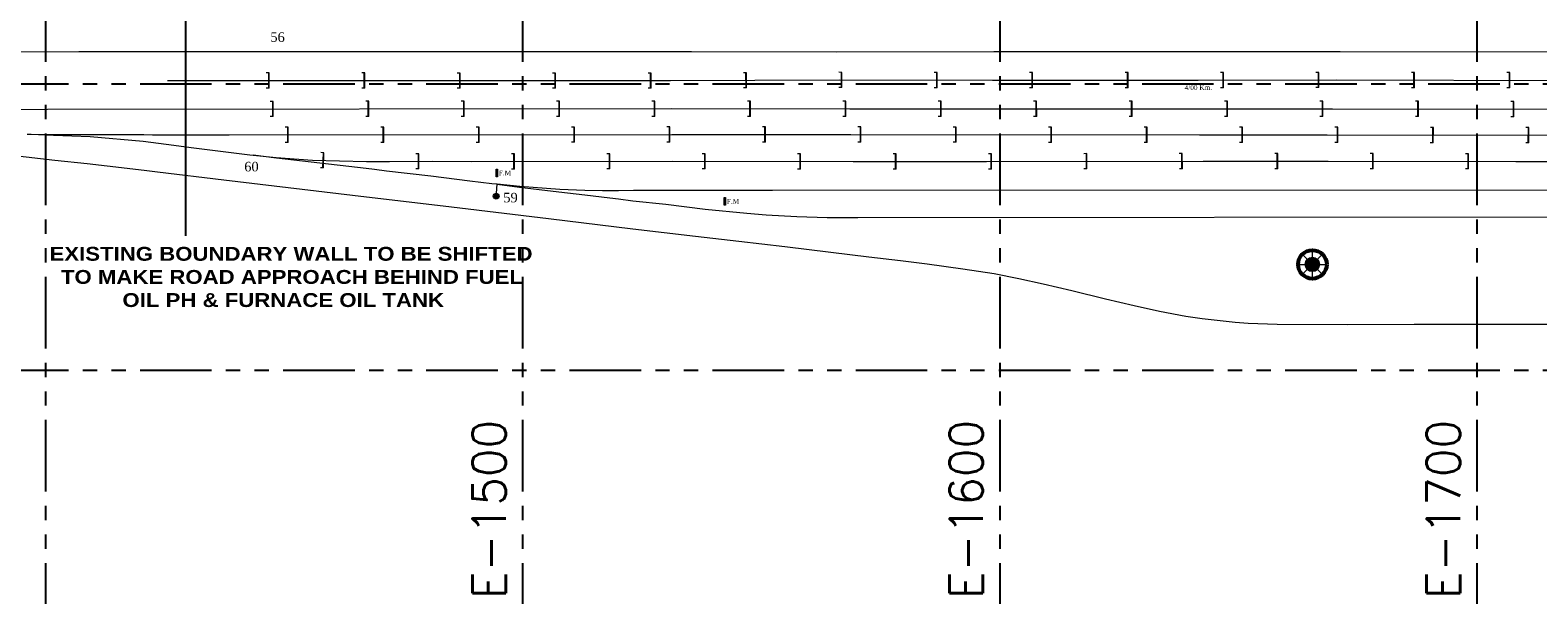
# Model space of a CAD drawing. Header units: inches. Extents: x -4968858 to -265257, y -220693 to 1871410.
# Tile 4 of 256: x -1909649 to -1593649, y 635871 to 756058. Entities that reach past the tile are written whole.
import ezdxf
from ezdxf.enums import TextEntityAlignment as Align
from ezdxf.lldxf.tags import DXFTag

# ---------------------------------------------------------------- set-up
doc = ezdxf.new("R2010")
doc.units = ezdxf.units.IN
doc.header["$MEASUREMENT"] = 0
doc.linetypes.add('PHANTOM', pattern=[2.5, 1.25, -0.25, 0.25, -0.25, 0.25, -0.25])
for name, color, linetype in [('AREA BOUNDARY', 170, 'Continuous'), ('grid-20m', 53, 'Continuous'), ('text', 7, 'Continuous')]:
    doc.layers.add(name, color=color, linetype=linetype)
for name, color, linetype, lineweight in [('Existing Track', 7, 'Continuous', 9), ('points no.', 152, 'Continuous', 0), ('proposed lighting arrangement', 1, 'Continuous', 0), ('proposed work', 1, 'Continuous', 18), ('TRC', 7, 'Continuous', 9)]:
    doc.layers.add(name, color=color, linetype=linetype, lineweight=lineweight)
doc.styles.add('1MM', font='times.ttf')
doc.styles.add('ROMAND', font='romans.shx', dxfattribs={"height": 250})
doc.styles.add('ROMANS', font='romans.shx', dxfattribs={"width": 0.8})
doc.styles.add('RS', font='romans.shx')
doc.styles.get("Standard").update_dxf_attribs({"font": 'romans.shx', "height": 1000})
tags = doc.linetypes.add('C2', pattern=[15, 10, -2, 1, -2]).pattern_tags.tags
tags[10:11] = [DXFTag(74, 4), DXFTag(75, 0), DXFTag(340, '0'), DXFTag(46, 1.0), DXFTag(50, 0.0), DXFTag(44, 0.0), DXFTag(45, 0.0)]
tags[8:9] = [DXFTag(74, 4), DXFTag(75, 0), DXFTag(340, '0'), DXFTag(46, 1.0), DXFTag(50, 0.0), DXFTag(44, 0.0), DXFTag(45, 0.0)]
tags[6:7] = [DXFTag(74, 4), DXFTag(75, 0), DXFTag(340, '0'), DXFTag(46, 1.0), DXFTag(50, 0.0), DXFTag(44, 0.0), DXFTag(45, 0.0)]
tags[4:5] = [DXFTag(74, 4), DXFTag(75, 0), DXFTag(340, '0'), DXFTag(46, 1.0), DXFTag(50, 0.0), DXFTag(44, 0.0), DXFTag(45, 0.0)]
doc.dimstyles.get("Standard").update_dxf_attribs({"dimtxt": 0.18, "dimasz": 0.18, "dimexe": 0.18, "dimexo": 0.0625, "dimgap": 0.09, "dimtad": 0, "dimtih": 1, "dimtoh": 1, "dimdec": 4, "dimzin": 0, "dimdsep": 46, "dimtxsty": 'Standard', "dimcen": 0.09, "dimadec": 0, "dimazin": 0, "dimtfac": 1, "dimtdec": 4, "dimtofl": 0, "dimtmove": 0, "dimatfit": 3, "dimfxl": 0, "dimtolj": 1, "dimtzin": 0, "dimarcsym": 0})

# ---------------------------------------------------------------- blocks, each defined once
blk = doc.blocks.new('A$C00314DE3')
at = {"layer": 'proposed lighting arrangement', "ltscale": 4}
h = blk.add_hatch(color=8, dxfattribs=at)
edge = h.paths.add_edge_path()
edge.add_arc((1665.54, -237.86), 1.5, 0, 360)
at = {"layer": 'Existing Track', "color": 8}
for p, q in [((1392.94, -214.97, 91.72), (1401.96, -215.99, 91.72)), ((1401.96, -215.99, 91.72), (1408.76, -216.71, 91.72)), ((1408.76, -216.71, 91.72), (1412.92, -217.22, 91.72)), ((1412.92, -217.22, 91.72), (1420.69, -218.15, 91.72)), ((1448.41, -215.58, 93.88), (1443.54, -214.98, 93.88)), ((1455.66, -216.43, 93.88), (1448.41, -215.58, 93.88)), ((1467.2, -217.74, 93.88), (1455.66, -216.43, 93.88)), ((1468.97, -217.99, 93.88), (1467.2, -217.74, 93.88)), ((1471.47, -218.34, 93.88), (1468.97, -217.99, 93.88)), ((1420.69, -218.15, 91.72), (1423.51, -218.47, 91.72)), ((1423.51, -218.47, 91.72), (1437.4, -220.17, 91.72)), ((1437.4, -220.17, 91.72), (1464.33, -223.34, 91.72)), ((1480.75, -219.35, 93.88), (1471.47, -218.34, 93.88)), ((1488.95, -220.39, 93.88), (1480.75, -219.35, 93.88)), ((1493.54, -220.97, 93.88), (1488.95, -220.39, 93.88)), ((1494.71, -221.08, 93.88), (1493.54, -220.97, 93.88)), ((1499.4, -221.53, 93.88), (1494.71, -221.08, 93.88)), ((1494.71, -221.08, 93.88), (1499.38, -221.67, 93.88)), ((1464.33, -223.34, 91.72), (1485.08, -225.81, 91.72)), ((1499.38, -221.67, 93.88), (1507.61, -222.64, 93.88)), ((1507.79, -222.19, 93.88), (1499.4, -221.53, 93.88)), ((1507.61, -222.64, 93.88), (1513.07, -223.29, 93.88)), ((1513.05, -222.4, 93.88), (1507.79, -222.19, 93.88)), ((1516.72, -222.48, 93.88), (1513.05, -222.4, 93.88)), ((1513.07, -223.29, 93.88), (1518.26, -223.91, 93.88)), ((1520.13, -222.44, 93.88), (1516.72, -222.48, 93.88)), ((1518.26, -223.91, 93.88), (1520.1, -224.13, 93.88)), ((1520.1, -224.13, 93.88), (1523.14, -224.53, 93.88)), ((1523.22, -222.4, 93.88), (1520.13, -222.44, 93.88)), ((1530.24, -222.4, 93.88), (1523.22, -222.4, 93.88)), ((1538.38, -222.4, 93.88), (1530.24, -222.4, 93.88)), ((1552.41, -222.4, 93.88), (1538.38, -222.4, 93.88)), ((1867.02, -222.29, 93.88), (1552.41, -222.4, 93.88)), ((1485.08, -225.81, 91.72), (1505.42, -228.24, 91.72)), ((1523.14, -224.53, 93.88), (1530.01, -225.27, 93.88)), ((1530.01, -225.27, 93.88), (1538.24, -226.29, 93.88)), ((1538.24, -226.29, 93.88), (1546.98, -227.15, 93.88)), ((1546.98, -227.15, 93.88), (1551.09, -227.44, 93.88)), ((1551.09, -227.44, 93.88), (1557.49, -227.81, 93.88)), ((1505.42, -228.24, 91.72), (1523.1, -230.38, 91.72)), ((1523.1, -230.38, 91.72), (1536.23, -231.95, 91.72)), ((1557.49, -227.81, 93.88), (1563.87, -228.01, 93.88)), ((1563.87, -228.01, 93.88), (1570.28, -228.04, 93.88)), ((1570.28, -228.04, 93.88), (1791.36, -227.85, 93.88)), ((1536.23, -231.95, 91.72), (1545.31, -233, 91.72)), ((1545.31, -233, 91.72), (1554.97, -234.14, 91.72)), ((1554.97, -234.14, 91.72), (1564.6, -235.32, 91.72)), ((1564.6, -235.32, 91.72), (1572.57, -236.28, 91.72)), ((1572.57, -236.28, 91.72), (1579.22, -237.06, 91.72)), ((1579.22, -237.06, 91.72), (1584.81, -237.71, 91.72)), ((1584.81, -237.71, 91.72), (1592.3, -238.76, 91.72)), ((1592.3, -238.76, 91.72), (1598.86, -239.8, 91.72)), ((1598.86, -239.8, 91.72), (1604, -240.8, 91.72)), ((1604, -240.8, 91.72), (1609.1, -241.93, 91.72)), ((1609.1, -241.93, 91.72), (1615.15, -243.32, 91.72)), ((1615.15, -243.32, 91.72), (1622.2, -245.1, 91.72)), ((1622.2, -245.1, 91.72), (1628.17, -246.5, 91.72)), ((1628.17, -246.5, 91.72), (1633.52, -247.65, 91.72)), ((1633.52, -247.65, 91.72), (1639.02, -248.68, 91.72)), ((1639.02, -248.68, 91.72), (1642.44, -249.2, 91.72)), ((1642.44, -249.2, 91.72), (1649.33, -249.98, 91.72)), ((1649.33, -249.98, 91.72), (1652.08, -250.15, 91.72)), ((1652.08, -250.15, 91.72), (1658.17, -250.4, 91.72)), ((1658.17, -250.4, 91.72), (1672.9, -250.42, 91.72)), ((1672.9, -250.42, 91.72), (1686.88, -250.39, 91.72)), ((1686.88, -250.39, 91.72), (1701.25, -250.37, 91.72)), ((1701.25, -250.37, 91.72), (1715.81, -250.36, 91.72))]:
    blk.add_line(p, q, dxfattribs=at)
at = {"layer": 'points no.', "color": 8}
for p, q in [((1494.44, -219.48), (1494.44, -217.89)), ((1494.44, -217.89), (1494.73, -217.89)), ((1494.44, -219.48), (1494.44, -217.89)), ((1494.44, -217.89), (1494.73, -217.89)), ((1494.44, -219.48), (1494.44, -217.89)), ((1494.44, -217.89), (1494.73, -217.89)), ((1494.73, -217.89), (1494.73, -219.48)), ((1494.73, -217.89), (1494.73, -219.48)), ((1494.73, -217.89), (1494.73, -219.48)), ((1494.73, -219.48), (1494.44, -219.48)), ((1494.73, -219.48), (1494.44, -219.48)), ((1494.73, -219.48), (1494.44, -219.48)), ((1494.53, -222.97, 93.17), (1494.71, -221.08, 93.17)), ((1494.53, -222.97, 93.17), (1494.71, -221.08, 93.17)), ((1542.24, -225.43, 93.26), (1542.24, -223.84, 93.26)), ((1542.24, -223.84, 93.26), (1542.53, -223.84, 93.26)), ((1542.24, -225.43, 93.26), (1542.24, -223.84, 93.26)), ((1542.24, -223.84, 93.26), (1542.53, -223.84, 93.26)), ((1542.53, -223.84, 93.26), (1542.53, -225.43, 93.26)), ((1542.53, -223.84, 93.26), (1542.53, -225.43, 93.26)), ((1542.53, -225.43, 93.26), (1542.24, -225.43, 93.26)), ((1542.53, -225.43, 93.26), (1542.24, -225.43, 93.26))]:
    blk.add_line(p, q, dxfattribs=at)
blk.add_circle((1494.47, -223.57, 93.17), 0.605, dxfattribs=at)
blk.add_circle((1494.47, -223.57, 93.17), 0.605, dxfattribs=at)
at = {"layer": 'points no.', "color": 8, "linetype": 'Continuous'}
for points in [[(1494.59, -218.68), (1494.44, -217.89), (1494.44, -219.48)], [(1494.59, -218.68), (1494.73, -217.89), (1494.44, -217.89)], [(1494.59, -218.68), (1494.44, -217.89), (1494.44, -219.48)], [(1494.59, -218.68), (1494.73, -217.89), (1494.44, -217.89)], [(1494.59, -218.68), (1494.44, -217.89), (1494.44, -219.48)], [(1494.59, -218.68), (1494.73, -217.89), (1494.44, -217.89)], [(1494.59, -218.68), (1494.73, -219.48), (1494.73, -217.89)], [(1494.59, -218.68), (1494.73, -219.48), (1494.73, -217.89)], [(1494.59, -218.68), (1494.73, -219.48), (1494.73, -217.89)], [(1494.59, -218.68), (1494.44, -219.48), (1494.73, -219.48)], [(1494.59, -218.68), (1494.44, -219.48), (1494.73, -219.48)], [(1494.59, -218.68), (1494.44, -219.48), (1494.73, -219.48)], [(1493.87, -223.51, 93.17), (1493.9, -223.75, 93.17), (1493.94, -223.28, 93.17)], [(1493.87, -223.51, 93.17), (1493.9, -223.75, 93.17), (1493.94, -223.28, 93.17)], [(1494.01, -223.95, 93.17), (1493.94, -223.28, 93.17), (1493.9, -223.75, 93.17)], [(1494.01, -223.95, 93.17), (1493.94, -223.28, 93.17), (1493.9, -223.75, 93.17)], [(1493.94, -223.28, 93.17), (1494.01, -223.95, 93.17), (1494.09, -223.1, 93.17)], [(1493.94, -223.28, 93.17), (1494.01, -223.95, 93.17), (1494.09, -223.1, 93.17)], [(1494.19, -224.1, 93.17), (1494.09, -223.1, 93.17), (1494.01, -223.95, 93.17)], [(1494.19, -224.1, 93.17), (1494.09, -223.1, 93.17), (1494.01, -223.95, 93.17)], [(1494.09, -223.1, 93.17), (1494.19, -224.1, 93.17), (1494.3, -222.99, 93.17)], [(1494.09, -223.1, 93.17), (1494.19, -224.1, 93.17), (1494.3, -222.99, 93.17)], [(1494.42, -224.17, 93.17), (1494.3, -222.99, 93.17), (1494.19, -224.1, 93.17)], [(1494.42, -224.17, 93.17), (1494.3, -222.99, 93.17), (1494.19, -224.1, 93.17)], [(1494.3, -222.99, 93.17), (1494.42, -224.17, 93.17), (1494.53, -222.97, 93.17)], [(1494.3, -222.99, 93.17), (1494.42, -224.17, 93.17), (1494.53, -222.97, 93.17)], [(1494.65, -224.15, 93.17), (1494.53, -222.97, 93.17), (1494.42, -224.17, 93.17)], [(1494.65, -224.15, 93.17), (1494.53, -222.97, 93.17), (1494.42, -224.17, 93.17)], [(1494.53, -222.97, 93.17), (1494.65, -224.15, 93.17), (1494.76, -223.03, 93.17)], [(1494.53, -222.97, 93.17), (1494.65, -224.15, 93.17), (1494.76, -223.03, 93.17)], [(1494.86, -224.04, 93.17), (1494.76, -223.03, 93.17), (1494.65, -224.15, 93.17)], [(1494.86, -224.04, 93.17), (1494.76, -223.03, 93.17), (1494.65, -224.15, 93.17)], [(1494.76, -223.03, 93.17), (1494.86, -224.04, 93.17), (1494.94, -223.18, 93.17)], [(1494.76, -223.03, 93.17), (1494.86, -224.04, 93.17), (1494.94, -223.18, 93.17)], [(1495.01, -223.85, 93.17), (1494.94, -223.18, 93.17), (1494.86, -224.04, 93.17)], [(1495.01, -223.85, 93.17), (1494.94, -223.18, 93.17), (1494.86, -224.04, 93.17)], [(1494.94, -223.18, 93.17), (1495.01, -223.85, 93.17), (1495.05, -223.39, 93.17)], [(1494.94, -223.18, 93.17), (1495.01, -223.85, 93.17), (1495.05, -223.39, 93.17)], [(1495.08, -223.63, 93.17), (1495.05, -223.39, 93.17), (1495.01, -223.85, 93.17)], [(1495.08, -223.63, 93.17), (1495.05, -223.39, 93.17), (1495.01, -223.85, 93.17)], [(1542.39, -224.64, 93.26), (1542.24, -223.84, 93.26), (1542.24, -225.43, 93.26)], [(1542.39, -224.64, 93.26), (1542.53, -223.84, 93.26), (1542.24, -223.84, 93.26)], [(1542.39, -224.64, 93.26), (1542.24, -223.84, 93.26), (1542.24, -225.43, 93.26)], [(1542.39, -224.64, 93.26), (1542.53, -223.84, 93.26), (1542.24, -223.84, 93.26)], [(1542.39, -224.64, 93.26), (1542.53, -225.43, 93.26), (1542.53, -223.84, 93.26)], [(1542.39, -224.64, 93.26), (1542.53, -225.43, 93.26), (1542.53, -223.84, 93.26)], [(1542.39, -224.64, 93.26), (1542.24, -225.43, 93.26), (1542.53, -225.43, 93.26)], [(1542.39, -224.64, 93.26), (1542.24, -225.43, 93.26), (1542.53, -225.43, 93.26)]]:
    blk.add_solid(points, dxfattribs=at)
at = {"layer": 'proposed lighting arrangement', "color": 8, "ltscale": 4}
for p, q in [((1663.42, -239.98), (1667.66, -235.74)), ((1667.66, -239.98), (1663.42, -235.74)), ((1665.54, -240.86), (1665.54, -234.86)), ((1662.54, -237.86), (1668.54, -237.86))]:
    blk.add_line(p, q, dxfattribs=at)
at = {"layer": 'proposed lighting arrangement', "color": 8, "lineweight": 53, "ltscale": 4}
blk.add_circle((1665.54, -237.86), 3, dxfattribs=at)
at = {"layer": 'proposed lighting arrangement', "color": 8, "ltscale": 4}
blk.add_circle((1665.54, -237.86), 1.5, dxfattribs=at)
at = {"layer": 'TRC', "color": 8}
for p, q in [((1406.97, -193.35, 95.15), (1355, -193.39, 95.15)), ((1535.44, -193.33, 95.15), (1406.97, -193.35, 95.15)), ((1565.85, -193.36, 95.15), (1535.44, -193.33, 95.15)), ((1598.77, -193.33, 95.15), (1565.85, -193.36, 95.15)), ((1641.01, -193.34, 95.15), (1598.77, -193.33, 95.15)), ((1671.38, -193.3, 95.15), (1641.01, -193.34, 95.15)), ((1724.82, -193.39, 95.15), (1671.38, -193.3, 95.15)), ((1425.55, -199.35, 91.77), (1531.02, -199.36, 91.77)), ((1531.02, -199.36, 91.77), (1566.33, -199.22, 91.77)), ((1566.33, -199.22, 91.77), (1598.52, -199.27, 91.77)), ((1598.52, -199.27, 91.77), (1641.59, -199.28, 91.77)), ((1641.59, -199.28, 91.77), (1670.59, -199.22, 91.77)), ((1670.59, -199.22, 91.77), (1724.33, -199.31, 91.77)), ((1394.02, -205.41, 92.25), (1400.42, -205.33, 92.25)), ((1394.02, -205.41, 92.25), (1400.42, -205.33, 92.25)), ((1400.42, -205.33, 92.25), (1531.17, -205.23, 92.25)), ((1400.42, -205.33, 92.25), (1531.17, -205.23, 92.25)), ((1531.17, -205.23, 92.25), (1568.58, -205.25, 92.25)), ((1531.17, -205.23, 92.25), (1568.58, -205.25, 92.25)), ((1568.58, -205.25, 92.25), (1599.11, -205.29, 92.25)), ((1568.58, -205.25, 92.25), (1599.11, -205.29, 92.25)), ((1599.11, -205.29, 92.25), (1641.79, -205.28, 92.25)), ((1599.11, -205.29, 92.25), (1641.79, -205.28, 92.25)), ((1641.79, -205.28, 92.25), (1669.76, -205.26, 92.25)), ((1641.79, -205.28, 92.25), (1669.76, -205.26, 92.25)), ((1669.76, -205.26, 92.25), (1724.84, -205.33, 92.25)), ((1669.76, -205.26, 92.25), (1724.84, -205.33, 92.25)), ((1396.15, -210.56, 92.56), (1396.98, -210.59, 92.56)), ((1396.98, -210.59, 92.64), (1401.71, -210.75, 92.64)), ((1396.98, -210.59, 92.56), (1401.67, -210.62, 92.56)), ((1396.98, -210.59, 92.64), (1401.71, -210.75, 92.64)), ((1401.67, -210.62, 92.56), (1409.39, -210.67, 92.56)), ((1401.71, -210.75, 92.64), (1409.35, -211.07, 92.64)), ((1401.71, -210.75, 92.64), (1409.35, -211.07, 92.64)), ((1409.35, -211.07, 92.64), (1420.5, -212.07, 92.64)), ((1409.35, -211.07, 92.64), (1420.5, -212.07, 92.64)), ((1409.39, -210.67, 92.56), (1420.62, -210.62, 92.56)), ((1420.62, -210.62, 92.56), (1422.44, -210.7, 92.56)), ((1422.44, -210.7, 92.56), (1425.47, -210.68, 92.56)), ((1425.47, -210.68, 92.56), (1431.25, -210.72, 92.56)), ((1431.25, -210.72, 92.56), (1438.51, -210.74, 92.56)), ((1438.51, -210.74, 92.56), (1531.31, -210.66, 92.56)), ((1531.31, -210.66, 92.56), (1568.79, -210.66, 92.56)), ((1568.79, -210.66, 92.56), (1641.85, -210.72, 92.56)), ((1641.85, -210.72, 92.56), (1668.65, -210.73, 92.56)), ((1668.65, -210.73, 92.56), (1819.13, -210.97, 92.56)), ((1420.5, -212.07, 92.64), (1425.27, -212.7, 92.64)), ((1420.5, -212.07, 92.64), (1425.27, -212.7, 92.64)), ((1425.27, -212.7, 92.64), (1431.1, -213.45, 92.64)), ((1425.27, -212.7, 92.64), (1431.1, -213.45, 92.64)), ((1431.1, -213.45, 92.64), (1437.83, -214.26, 92.64)), ((1431.1, -213.45, 92.64), (1437.83, -214.26, 92.64)), ((1437.83, -214.26, 92.64), (1442.82, -214.89, 92.64)), ((1437.83, -214.26, 92.64), (1442.82, -214.89, 92.64)), ((1392.94, -214.97, 91.72), (1401.96, -215.99, 91.72)), ((1401.96, -215.99, 91.72), (1408.76, -216.71, 91.72)), ((1408.76, -216.71, 91.72), (1412.92, -217.22, 91.72)), ((1412.92, -217.22, 91.72), (1420.69, -218.15, 91.72)), ((1442.82, -214.89, 92.64), (1443.54, -214.98, 92.64)), ((1442.82, -214.89, 92.64), (1443.54, -214.98, 92.64)), ((1443.54, -214.98, 92.64), (1448.36, -215.43, 92.64)), ((1448.41, -215.58, 93.88), (1443.54, -214.98, 93.88)), ((1443.54, -214.98, 92.64), (1448.36, -215.43, 92.64)), ((1448.36, -215.43, 92.64), (1456, -215.99, 92.64)), ((1448.36, -215.43, 92.64), (1456, -215.99, 92.64)), ((1455.66, -216.43, 93.88), (1448.41, -215.58, 93.88)), ((1467.2, -217.74, 93.88), (1455.66, -216.43, 93.88)), ((1456, -215.99, 92.64), (1467.28, -216.32, 92.64)), ((1456, -215.99, 92.64), (1467.28, -216.32, 92.64)), ((1468.97, -217.99, 93.88), (1467.2, -217.74, 93.88)), ((1467.28, -216.32, 92.64), (1469.21, -216.31, 92.64)), ((1467.28, -216.32, 92.64), (1469.21, -216.31, 92.64)), ((1471.47, -218.34, 93.88), (1468.97, -217.99, 93.88)), ((1469.21, -216.31, 92.64), (1472.08, -216.29, 92.64)), ((1469.21, -216.31, 92.64), (1472.08, -216.29, 92.64)), ((1472.08, -216.29, 92.64), (1481.11, -216.25, 92.64)), ((1472.08, -216.29, 92.64), (1481.11, -216.25, 92.64)), ((1481.11, -216.25, 92.64), (1489.32, -216.29, 92.64)), ((1481.11, -216.25, 92.64), (1489.32, -216.29, 92.64)), ((1489.32, -216.29, 92.64), (1531.32, -216.26, 92.64)), ((1489.32, -216.29, 92.64), (1531.32, -216.26, 92.64)), ((1531.32, -216.26, 92.64), (1569.29, -216.29, 92.64)), ((1531.32, -216.26, 92.64), (1569.29, -216.29, 92.64)), ((1569.29, -216.29, 92.64), (1597.22, -216.29, 92.64)), ((1569.29, -216.29, 92.64), (1597.22, -216.29, 92.64)), ((1597.22, -216.29, 92.64), (1642.63, -216.23, 92.64)), ((1597.22, -216.29, 92.64), (1642.63, -216.23, 92.64)), ((1642.63, -216.23, 92.64), (1668.88, -216.23, 92.64)), ((1642.63, -216.23, 92.64), (1668.88, -216.23, 92.64)), ((1668.88, -216.23, 92.64), (1708.18, -216.29, 92.64)), ((1668.88, -216.23, 92.64), (1708.18, -216.29, 92.64)), ((1708.18, -216.29, 92.64), (1740.12, -216.26, 92.64)), ((1708.18, -216.29, 92.64), (1740.12, -216.26, 92.64)), ((1420.69, -218.15, 91.72), (1423.51, -218.47, 91.72)), ((1423.51, -218.47, 91.72), (1437.4, -220.17, 91.72)), ((1437.4, -220.17, 91.72), (1464.33, -223.34, 91.72)), ((1480.75, -219.35, 93.88), (1471.47, -218.34, 93.88)), ((1488.95, -220.39, 93.88), (1480.75, -219.35, 93.88)), ((1493.54, -220.97, 93.88), (1488.95, -220.39, 93.88)), ((1494.71, -221.08, 93.88), (1493.54, -220.97, 93.88)), ((1494.71, -221.08, 93.88), (1499.38, -221.67, 93.88)), ((1499.4, -221.53, 93.88), (1494.71, -221.08, 93.88)), ((1464.33, -223.34, 91.72), (1485.08, -225.81, 91.72)), ((1499.38, -221.67, 93.88), (1507.61, -222.64, 93.88)), ((1507.79, -222.19, 93.88), (1499.4, -221.53, 93.88)), ((1507.61, -222.64, 93.88), (1513.07, -223.29, 93.88)), ((1513.05, -222.4, 93.88), (1507.79, -222.19, 93.88)), ((1516.72, -222.48, 93.88), (1513.05, -222.4, 93.88)), ((1513.07, -223.29, 93.88), (1518.26, -223.91, 93.88)), ((1520.13, -222.44, 93.88), (1516.72, -222.48, 93.88)), ((1518.26, -223.91, 93.88), (1520.1, -224.13, 93.88)), ((1520.1, -224.13, 93.88), (1523.14, -224.53, 93.88)), ((1523.22, -222.4, 93.88), (1520.13, -222.44, 93.88)), ((1530.24, -222.4, 93.88), (1523.22, -222.4, 93.88)), ((1538.38, -222.4, 93.88), (1530.24, -222.4, 93.88)), ((1552.41, -222.4, 93.88), (1538.38, -222.4, 93.88)), ((1867.02, -222.29, 93.88), (1552.41, -222.4, 93.88)), ((1485.08, -225.81, 91.72), (1505.42, -228.24, 91.72)), ((1523.14, -224.53, 93.88), (1530.01, -225.27, 93.88)), ((1530.01, -225.27, 93.88), (1538.24, -226.29, 93.88)), ((1538.24, -226.29, 93.88), (1546.98, -227.15, 93.88)), ((1546.98, -227.15, 93.88), (1551.09, -227.44, 93.88)), ((1551.09, -227.44, 93.88), (1557.49, -227.81, 93.88)), ((1505.42, -228.24, 91.72), (1523.1, -230.38, 91.72)), ((1523.1, -230.38, 91.72), (1536.23, -231.95, 91.72)), ((1557.49, -227.81, 93.88), (1563.87, -228.01, 93.88)), ((1563.87, -228.01, 93.88), (1570.28, -228.04, 93.88)), ((1570.28, -228.04, 93.88), (1791.36, -227.85, 93.88)), ((1536.23, -231.95, 91.72), (1545.31, -233, 91.72)), ((1545.31, -233, 91.72), (1554.97, -234.14, 91.72)), ((1554.97, -234.14, 91.72), (1564.6, -235.32, 91.72)), ((1564.6, -235.32, 91.72), (1572.57, -236.28, 91.72)), ((1572.57, -236.28, 91.72), (1579.22, -237.06, 91.72)), ((1579.22, -237.06, 91.72), (1584.81, -237.71, 91.72)), ((1584.81, -237.71, 91.72), (1592.3, -238.76, 91.72)), ((1592.3, -238.76, 91.72), (1598.86, -239.8, 91.72)), ((1598.86, -239.8, 91.72), (1604, -240.8, 91.72)), ((1604, -240.8, 91.72), (1609.1, -241.93, 91.72)), ((1609.1, -241.93, 91.72), (1615.15, -243.32, 91.72)), ((1615.15, -243.32, 91.72), (1622.2, -245.1, 91.72)), ((1622.2, -245.1, 91.72), (1628.17, -246.5, 91.72)), ((1628.17, -246.5, 91.72), (1633.52, -247.65, 91.72)), ((1633.52, -247.65, 91.72), (1639.02, -248.68, 91.72)), ((1639.02, -248.68, 91.72), (1642.44, -249.2, 91.72)), ((1642.44, -249.2, 91.72), (1649.33, -249.98, 91.72)), ((1649.33, -249.98, 91.72), (1652.08, -250.15, 91.72)), ((1652.08, -250.15, 91.72), (1658.17, -250.4, 91.72)), ((1658.17, -250.4, 91.72), (1672.9, -250.42, 91.72)), ((1672.9, -250.42, 91.72), (1686.88, -250.39, 91.72)), ((1686.88, -250.39, 91.72), (1701.25, -250.37, 91.72)), ((1701.25, -250.37, 91.72), (1715.81, -250.36, 91.72))]:
    blk.add_line(p, q, dxfattribs=at)
at = {"layer": 'points no.', "color": 8, "style": '1MM'}
for s, height, p in [('56', 2, (1447.14, -191.24, -3.19)), ('60', 2, (1441.67, -218.37, 0.56)), ('F.M', 1, (1495.01, -219.19)), ('F.M', 1, (1495.01, -219.19)), ('F.M', 1, (1495.01, -219.19)), ('59', 2, (1495.97, -224.86, 0.91)), ('F.M', 1, (1542.81, -225.14, 93.26)), ('F.M', 1, (1542.81, -225.14, 93.26))]:
    blk.add_text(s, height=height, dxfattribs=at).set_placement(p)
at = {"layer": 'proposed work', "color": 8}
for rotation, p in [(179.9927, (1446.65, -199.35, 90.77)), (179.9927, (1466.65, -199.35, 90.77)), (179.9927, (1486.65, -199.36, 90.77)), (179.9927, (1506.65, -199.36, 90.77)), (179.9927, (1526.65, -199.36, 90.77)), (180.2333, (1546.65, -199.3, 90.77)), (179.9104, (1566.64, -199.22, 90.77)), (179.9104, (1586.64, -199.25, 90.77)), (179.9864, (1606.64, -199.27, 90.77)), (179.9864, (1626.64, -199.28, 90.77)), (180.1107, (1646.64, -199.27, 90.77)), (180.1107, (1666.64, -199.23, 90.77)), (179.9114, (1686.64, -199.25, 90.77)), (179.9114, (1706.64, -199.28, 90.77)), (180.0427, (1447.48, -205.3, 91.25)), (180.0427, (1467.48, -205.28, 91.25)), (180.0427, (1487.48, -205.27, 91.25)), (180.0427, (1507.48, -205.25, 91.25)), (180.0427, (1527.48, -205.24, 91.25)), (179.9822, (1547.48, -205.24, 91.25)), (179.9822, (1567.48, -205.24, 91.25)), (179.9219, (1587.48, -205.27, 91.25)), (180.0084, (1607.48, -205.29, 91.25)), (180.0084, (1627.48, -205.28, 91.25)), (180.04, (1647.48, -205.28, 91.25)), (180.04, (1667.48, -205.26, 91.25)), (179.9289, (1687.48, -205.28, 91.25)), (179.9289, (1707.48, -205.31, 91.25)), (180.0498, (1450.62, -210.73, 91.56)), (180.0498, (1470.62, -210.71, 91.56)), (180.0498, (1490.62, -210.69, 91.56)), (180.0498, (1510.62, -210.68, 91.56)), (180.0498, (1530.62, -210.66, 91.56)), (179.9924, (1550.62, -210.66, 91.56)), (179.958, (1570.62, -210.67, 91.56)), (179.958, (1590.62, -210.68, 91.56)), (179.958, (1610.62, -210.69, 91.56)), (179.958, (1630.62, -210.71, 91.56)), (179.973, (1650.62, -210.72, 91.56)), (179.9106, (1670.62, -210.73, 91.56)), (179.9106, (1690.62, -210.76, 91.56)), (179.9106, (1710.62, -210.8, 91.56)), (178.3515, (1458.02, -216.05, 91.64)), (180.2457, (1478.01, -216.27, 91.64)), (180.0302, (1498.01, -216.28, 91.64)), (180.0302, (1518.01, -216.27, 91.64)), (179.9652, (1538.01, -216.27, 91.64)), (179.9652, (1558.01, -216.28, 91.64)), (179.9859, (1578.01, -216.29, 91.64)), (180.0807, (1598.01, -216.29, 91.64)), (180.0807, (1618.01, -216.26, 91.64)), (180.0807, (1638.01, -216.24, 91.64)), (179.9997, (1658.01, -216.23, 91.64)), (179.9134, (1678.01, -216.24, 91.64)), (179.9134, (1698.01, -216.27, 91.64))]:
    blk.add_text('[', height=2.1, rotation=rotation, dxfattribs=at).set_placement(p, align=Align.MIDDLE)
at = {"layer": 'text', "color": 8, "style": '1MM'}
blk.add_text('4/00 Km.', height=1, rotation=0.4423, dxfattribs=at).set_placement((1638.75, -201.33, -211.98))

msp = doc.modelspace()

# ---------------------------------------------------------------- linework, layer by layer
at = {"layer": 'grid-20m', "linetype": 'PHANTOM', "ltscale": 12000}
for p, q in [((-1906442.1, 1754389.9), (-1906442.1, 635870.7)), ((-1806442.1, 1754389.9), (-1806442.1, 635870.7)), ((-1706442.1, 1754389.9), (-1706442.1, 635870.7)), ((-1606442.1, 1754389.9), (-1606442.1, 635870.7)), ((-2426613.7, 744843.6), (-488163.4, 744843.6)), ((-2426613.7, 684843.6), (-488163.4, 684843.6))]:
    msp.add_line(p, q, dxfattribs=at)

# ---------------------------------------------------------------- block references
at = {"layer": 'AREA BOUNDARY', "color": 11, "linetype": 'C2', "ltscale": 2000, "xscale": 1000, "yscale": 1000, "zscale": 1000}
msp.add_blockref('A$C00314DE3', (-3306442.1, 944843.6), dxfattribs=at)

# ---------------------------------------------------------------- texts
at = {"color": 1, "insert": (-1906022.2, 710659.6), "char_height": 2907.209, "width": 99580.074, "attachment_point": 1, "style": 'ROMAND'}
msp.add_mtext('{\\fArial Black|b0|i0|c0|p34;\\W0.28449; \\W1;EXISTING BOUNDARY WALL TO BE SHIFTED \\P{\\W2.18786; }TO MAKE ROAD APPROACH BEHIND FUEL \\P\\W6.0866;  \\W1;OIL PH & FURNACE OIL TANK}', dxfattribs=at)
at = {"layer": 'text', "style": 'RS'}
for s, p in [('E-1500', (-1809958, 636930.9, 524661)), ('E-1600', (-1709958, 636930.9, 524661)), ('E-1700', (-1609958, 636930.9, 524661))]:
    msp.add_text(s, height=7000, rotation=90, dxfattribs=at).set_placement(p)

# ---------------------------------------------------------------- leaders
at = {"color": 1}
msp.add_leader([(-1877112.9, 792733.2, 93643.6), (-1877112.9, 712947.7, 93643.6)], dimstyle='Standard', override={"dimtxt": 3000, "dimasz": 7500, "dimgap": 1000, "dimtad": 0, "dimtih": 0, "dimtoh": 0, "dimdec": 0, "dimtxsty": 'ROMANS', "dimclrd": 4, "dimclre": 4, "dimclrt": 2, "dimtdec": 0, "dimfxl": 0, "dimarcsym": 1}, dxfattribs=at)

doc.saveas('drawing.dxf')
